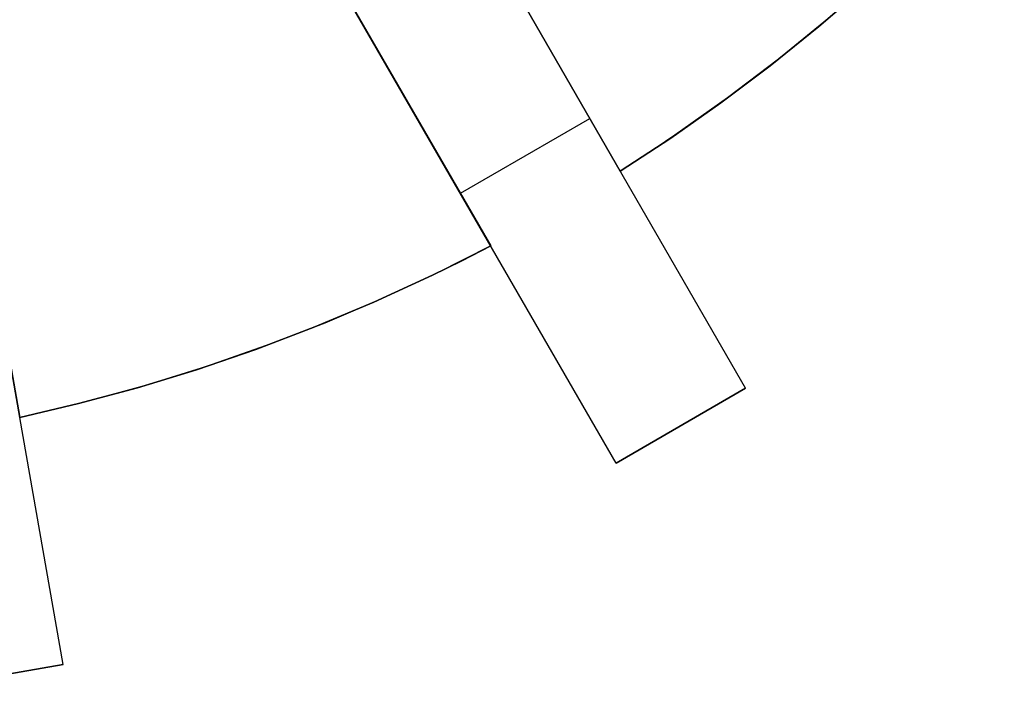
# Model space of a CAD drawing. Header units: millimetres. Extents: x 560 to 900, y 2299 to 2636.
# Tile 27 of 44: x 762 to 841, y 2299 to 2353. Entities that reach past the tile are written whole.
import ezdxf

# ---------------------------------------------------------------- set-up
doc = ezdxf.new("R2010")
doc.units = ezdxf.units.MM

msp = doc.modelspace()

# ---------------------------------------------------------------- linework, layer by layer
for points in [[(820.196, 2323.631), (795.196, 2366.933)], [(840.958, 2366.919), (837.644, 2363.392), (834.174, 2359.931), (830.547, 2356.544), (826.766, 2353.242), (822.831, 2350.032), (818.746, 2346.925), (814.513, 2343.93), (812.342, 2342.477), (810.136, 2341.056)], [(840.958, 2366.919), (837.644, 2363.392), (834.174, 2359.931), (830.547, 2356.544), (826.766, 2353.242), (822.831, 2350.032), (818.746, 2346.925), (814.513, 2343.93), (812.342, 2342.477), (810.136, 2341.056)], [(840.958, 2366.919), (839.175, 2364.993), (837.367, 2363.107), (833.683, 2359.459), (829.913, 2355.975), (826.069, 2352.657), (822.16, 2349.507), (818.196, 2346.524), (814.185, 2343.707), (810.136, 2341.056)], [(810.136, 2341.056), (814.185, 2343.707), (818.196, 2346.524), (822.16, 2349.507), (826.069, 2352.657), (829.913, 2355.975), (833.683, 2359.459), (837.367, 2363.107), (839.175, 2364.993), (840.958, 2366.919)], [(810.136, 2341.056), (814.185, 2343.707), (818.196, 2346.524), (822.16, 2349.507), (826.069, 2352.657), (829.913, 2355.975), (833.683, 2359.459), (837.367, 2363.107), (839.175, 2364.993), (840.958, 2366.919)], [(810.136, 2341.056), (814.185, 2343.707), (818.196, 2346.524), (822.16, 2349.507), (826.069, 2352.657), (829.913, 2355.975), (833.683, 2359.459), (837.367, 2363.107), (839.175, 2364.993), (840.958, 2366.919)], [(840.958, 2366.919), (837.644, 2363.392), (834.174, 2359.931), (830.547, 2356.544), (826.766, 2353.242), (822.831, 2350.032), (818.746, 2346.925), (814.513, 2343.93), (812.342, 2342.477), (810.136, 2341.056)], [(810.136, 2341.056), (814.185, 2343.707), (818.196, 2346.524), (822.16, 2349.507), (826.069, 2352.657), (829.913, 2355.975), (833.683, 2359.459), (837.367, 2363.107), (839.175, 2364.993), (840.958, 2366.919)], [(810.136, 2341.056), (814.185, 2343.707), (818.196, 2346.524), (822.16, 2349.507), (826.069, 2352.657), (829.913, 2355.975), (833.683, 2359.459), (837.367, 2363.107), (839.175, 2364.993), (840.958, 2366.919)], [(784.804, 2360.933), (789.804, 2352.272)], [(789.804, 2352.272), (784.804, 2360.933)], [(784.804, 2360.933), (789.804, 2352.272)], [(789.804, 2352.272), (784.804, 2360.933)], [(784.804, 2360.933), (789.804, 2352.272)], [(789.804, 2352.272), (784.804, 2360.933)], [(809.804, 2317.631), (784.804, 2360.933)], [(810.136, 2341.056), (800.196, 2358.272)], [(800.196, 2358.272), (810.136, 2341.056)], [(810.136, 2341.056), (800.196, 2358.272)], [(800.196, 2358.272), (810.136, 2341.056)], [(810.136, 2341.056), (800.196, 2358.272)], [(800.196, 2358.272), (810.136, 2341.056)], [(789.804, 2352.272), (799.744, 2335.056)], [(799.744, 2335.056), (789.804, 2352.272)], [(789.804, 2352.272), (799.744, 2335.056)], [(799.744, 2335.056), (789.804, 2352.272)], [(789.804, 2352.272), (799.744, 2335.056)], [(799.744, 2335.056), (789.804, 2352.272)], [(765.429, 2301.48), (756.747, 2350.721)], [(797.304, 2339.282), (807.696, 2345.282)], [(797.304, 2339.282), (807.696, 2345.282)], [(761.935, 2321.295), (758.483, 2340.873)], [(758.483, 2340.873), (761.935, 2321.295)], [(761.935, 2321.295), (758.483, 2340.873)], [(758.483, 2340.873), (761.935, 2321.295)], [(761.935, 2321.295), (758.483, 2340.873)], [(758.483, 2340.873), (761.935, 2321.295)], [(799.744, 2335.056), (795.424, 2332.875), (790.979, 2330.81), (786.413, 2328.868), (781.73, 2327.058), (776.935, 2325.388), (772.033, 2323.865), (767.031, 2322.499), (764.494, 2321.876), (761.935, 2321.295)], [(799.744, 2335.056), (795.424, 2332.875), (790.979, 2330.81), (786.413, 2328.868), (781.73, 2327.058), (776.935, 2325.388), (772.033, 2323.865), (767.031, 2322.499), (764.494, 2321.876), (761.935, 2321.295)], [(799.744, 2335.056), (797.41, 2333.856), (795.066, 2332.703), (790.356, 2330.534), (785.622, 2328.55), (780.876, 2326.747), (776.125, 2325.123), (771.379, 2323.676), (766.646, 2322.401), (761.935, 2321.295)], [(799.744, 2335.056), (797.41, 2333.856), (795.066, 2332.703), (790.356, 2330.534), (785.622, 2328.55), (780.876, 2326.747), (776.125, 2325.123), (771.379, 2323.676), (766.646, 2322.401), (761.935, 2321.295)], [(761.935, 2321.295), (766.646, 2322.401), (771.379, 2323.676), (776.125, 2325.123), (780.876, 2326.747), (785.622, 2328.55), (790.356, 2330.534), (795.066, 2332.703), (797.41, 2333.856), (799.744, 2335.056)], [(761.935, 2321.295), (766.646, 2322.401), (771.379, 2323.676), (776.125, 2325.123), (780.876, 2326.747), (785.622, 2328.55), (790.356, 2330.534), (795.066, 2332.703), (797.41, 2333.856), (799.744, 2335.056)], [(799.744, 2335.056), (795.424, 2332.875), (790.979, 2330.81), (786.413, 2328.868), (781.73, 2327.058), (776.935, 2325.388), (772.033, 2323.865), (767.031, 2322.499), (764.494, 2321.876), (761.935, 2321.295)], [(761.935, 2321.295), (766.646, 2322.401), (771.379, 2323.676), (776.125, 2325.123), (780.876, 2326.747), (785.622, 2328.55), (790.356, 2330.534), (795.066, 2332.703), (797.41, 2333.856), (799.744, 2335.056)], [(761.935, 2321.295), (766.646, 2322.401), (771.379, 2323.676), (776.125, 2325.123), (780.876, 2326.747), (785.622, 2328.55), (790.356, 2330.534), (795.066, 2332.703), (797.41, 2333.856), (799.744, 2335.056)], [(809.804, 2317.631), (820.196, 2323.631)], [(809.804, 2317.631), (820.196, 2323.631)], [(820.196, 2323.631), (809.804, 2317.631)], [(753.611, 2299.397), (765.429, 2301.48)], [(753.611, 2299.397), (765.429, 2301.48)], [(765.429, 2301.48), (753.611, 2299.397)]]:
    msp.add_lwpolyline(points)
at = {"extrusion": (0.866025, 0.5, -1.08488e-14)}
msp.add_lwpolyline([(1627.226, 111.995), (1627.909, 112.007), (1628.591, 112.042), (1629.271, 112.1), (1629.949, 112.181), (1630.624, 112.286), (1631.295, 112.413), (1631.961, 112.564), (1632.622, 112.737), (1633.276, 112.932), (1633.923, 113.15), (1634.563, 113.389), (1635.194, 113.651), (1635.815, 113.934), (1636.427, 114.237), (1637.028, 114.562), (1637.617, 114.907), (1638.195, 115.271), (1638.759, 115.656), (1639.311, 116.059), (1639.848, 116.481), (1640.37, 116.921), (1640.877, 117.378), (1641.368, 117.853), (1641.843, 118.344), (1642.3, 118.851), (1642.74, 119.373), (1643.162, 119.91), (1643.565, 120.461), (1643.949, 121.026), (1644.314, 121.603), (1644.659, 122.193), (1644.983, 122.794), (1645.287, 123.405), (1645.57, 124.027), (1645.831, 124.658), (1646.071, 125.297), (1646.289, 125.945), (1646.484, 126.599), (1646.657, 127.26), (1646.807, 127.926), (1646.935, 128.597), (1647.04, 129.272), (1647.121, 129.95), (1647.179, 130.63), (1647.214, 131.312), (1647.226, 131.995)], dxfattribs=at)
at = {"extrusion": (0.866025, 0.5, 9.82162e-15)}
msp.add_lwpolyline([(1647.226, -208.005), (1647.214, -207.322), (1647.179, -206.64), (1647.121, -205.96), (1647.04, -205.282), (1646.935, -204.607), (1646.807, -203.936), (1646.657, -203.27), (1646.484, -202.609), (1646.289, -201.955), (1646.071, -201.307), (1645.831, -200.668), (1645.57, -200.037), (1645.287, -199.415), (1644.983, -198.804), (1644.659, -198.203), (1644.314, -197.613), (1643.949, -197.036), (1643.565, -196.471), (1643.162, -195.92), (1642.74, -195.383), (1642.3, -194.861), (1641.843, -194.354), (1641.368, -193.863), (1640.877, -193.388), (1640.37, -192.931), (1639.848, -192.491), (1639.311, -192.069), (1638.759, -191.666), (1638.195, -191.281), (1637.617, -190.917), (1637.028, -190.572), (1636.427, -190.247), (1635.815, -189.944), (1635.194, -189.661), (1634.563, -189.399), (1633.923, -189.16), (1633.276, -188.942), (1632.622, -188.747), (1631.961, -188.574), (1631.295, -188.423), (1630.624, -188.296), (1629.949, -188.191), (1629.271, -188.11), (1628.591, -188.052), (1627.909, -188.017), (1627.226, -188.005)], dxfattribs=at)
at = {"extrusion": (0.866025, 0.5, 9.918e-15)}
msp.add_lwpolyline([(1647.226, 131.995), (1647.214, 131.312), (1647.179, 130.63), (1647.121, 129.95), (1647.04, 129.272), (1646.935, 128.597), (1646.807, 127.926), (1646.657, 127.26), (1646.484, 126.599), (1646.289, 125.945), (1646.071, 125.297), (1645.831, 124.658), (1645.57, 124.027), (1645.287, 123.405), (1644.983, 122.794), (1644.659, 122.193), (1644.314, 121.603), (1643.949, 121.026), (1643.565, 120.461), (1643.162, 119.91), (1642.74, 119.373), (1642.3, 118.851), (1641.843, 118.344), (1641.368, 117.853), (1640.877, 117.378), (1640.37, 116.921), (1639.848, 116.481), (1639.311, 116.059), (1638.759, 115.656), (1638.195, 115.271), (1637.617, 114.907), (1637.028, 114.562), (1636.427, 114.237), (1635.815, 113.934), (1635.194, 113.651), (1634.563, 113.389), (1633.923, 113.15), (1633.276, 112.932), (1632.622, 112.737), (1631.961, 112.564), (1631.295, 112.413), (1630.624, 112.286), (1629.949, 112.181), (1629.271, 112.1), (1628.591, 112.042), (1627.909, 112.007), (1627.226, 111.995)], dxfattribs=at)
at = {"extrusion": (0.866025, 0.5, 1.00272e-15)}
msp.add_lwpolyline([(1627.226, -188.005), (1627.909, -188.017), (1628.591, -188.052), (1629.271, -188.11), (1629.949, -188.191), (1630.624, -188.296), (1631.295, -188.423), (1631.961, -188.574), (1632.622, -188.747), (1633.276, -188.942), (1633.923, -189.16), (1634.563, -189.399), (1635.194, -189.661), (1635.815, -189.944), (1636.427, -190.247), (1637.028, -190.572), (1637.617, -190.917), (1638.195, -191.281), (1638.759, -191.666), (1639.311, -192.069), (1639.848, -192.491), (1640.37, -192.931), (1640.877, -193.388), (1641.368, -193.863), (1641.843, -194.354), (1642.3, -194.861), (1642.74, -195.383), (1643.162, -195.92), (1643.565, -196.471), (1643.949, -197.036), (1644.314, -197.613), (1644.659, -198.203), (1644.983, -198.804), (1645.287, -199.415), (1645.57, -200.037), (1645.831, -200.668), (1646.071, -201.307), (1646.289, -201.955), (1646.484, -202.609), (1646.657, -203.27), (1646.807, -203.936), (1646.935, -204.607), (1647.04, -205.282), (1647.121, -205.96), (1647.179, -206.64), (1647.214, -207.322), (1647.226, -208.005)], dxfattribs=at)
at = {"extrusion": (0.866025, 0.5, 5.14621e-15)}
msp.add_lwpolyline([(1647.226, 131.995), (1647.214, 131.312), (1647.179, 130.63), (1647.121, 129.95), (1647.04, 129.272), (1646.935, 128.597), (1646.807, 127.926), (1646.657, 127.26), (1646.484, 126.599), (1646.289, 125.945), (1646.071, 125.297), (1645.831, 124.658), (1645.57, 124.027), (1645.287, 123.405), (1644.983, 122.794), (1644.659, 122.193), (1644.314, 121.603), (1643.949, 121.026), (1643.565, 120.461), (1643.162, 119.91), (1642.74, 119.373), (1642.3, 118.851), (1641.843, 118.344), (1641.368, 117.853), (1640.877, 117.378), (1640.37, 116.921), (1639.848, 116.481), (1639.311, 116.059), (1638.759, 115.656), (1638.195, 115.271), (1637.617, 114.907), (1637.028, 114.562), (1636.427, 114.237), (1635.815, 113.934), (1635.194, 113.651), (1634.563, 113.389), (1633.923, 113.15), (1633.276, 112.932), (1632.622, 112.737), (1631.961, 112.564), (1631.295, 112.413), (1630.624, 112.286), (1629.949, 112.181), (1629.271, 112.1), (1628.591, 112.042), (1627.909, 112.007), (1627.226, 111.995)], dxfattribs=at)
at = {"extrusion": (0.866025, 0.5, 8.80446e-15)}
msp.add_lwpolyline([(1627.226, -188.005), (1627.909, -188.017), (1628.591, -188.052), (1629.271, -188.11), (1629.949, -188.191), (1630.624, -188.296), (1631.295, -188.423), (1631.961, -188.574), (1632.622, -188.747), (1633.276, -188.942), (1633.923, -189.16), (1634.563, -189.399), (1635.194, -189.661), (1635.815, -189.944), (1636.427, -190.247), (1637.028, -190.572), (1637.617, -190.917), (1638.195, -191.281), (1638.759, -191.666), (1639.311, -192.069), (1639.848, -192.491), (1640.37, -192.931), (1640.877, -193.388), (1641.368, -193.863), (1641.843, -194.354), (1642.3, -194.861), (1642.74, -195.383), (1643.162, -195.92), (1643.565, -196.471), (1643.949, -197.036), (1644.314, -197.613), (1644.659, -198.203), (1644.983, -198.804), (1645.287, -199.415), (1645.57, -200.037), (1645.831, -200.668), (1646.071, -201.307), (1646.289, -201.955), (1646.484, -202.609), (1646.657, -203.27), (1646.807, -203.936), (1646.935, -204.607), (1647.04, -205.282), (1647.121, -205.96), (1647.179, -206.64), (1647.214, -207.322), (1647.226, -208.005)], dxfattribs=at)
at = {"extrusion": (1, 0, 0)}
for points in [[(2352.272, 118.766), (2352.272, 51.995)], [(2352.272, 39.995), (2352.272, -0.005)], [(2352.272, -12.005), (2352.272, -116.005)], [(2352.272, -128.005), (2352.272, -194.776)], [(2341.056, -12.005), (2341.056, -0.005)], [(2341.056, 39.995), (2341.056, 51.995)], [(2341.056, -128.005), (2341.056, -116.005)], [(2335.056, -12.005), (2335.056, -0.005)], [(2335.056, 39.995), (2335.056, 51.995)], [(2335.056, -128.005), (2335.056, -116.005)], [(2323.631, -163.005), (2323.631, 86.995)], [(2321.295, -12.005), (2321.295, -0.005)], [(2321.295, 39.995), (2321.295, 51.995)], [(2321.295, -128.005), (2321.295, -116.005)], [(2320.631, -163.005), (2320.631, 86.995)], [(2317.631, 86.995), (2317.631, -163.005)], [(2301.48, -163.005), (2301.48, 86.995)]]:
    msp.add_lwpolyline(points, dxfattribs=at)
at = {"extrusion": (0.866025, 0.5, 1.2292e-14)}
msp.add_lwpolyline([(1602.226, 86.995), (1602.24, 87.849), (1602.284, 88.701), (1602.357, 89.552), (1602.459, 90.399), (1602.589, 91.243), (1602.749, 92.081), (1602.937, 92.914), (1603.153, 93.74), (1603.397, 94.558), (1603.669, 95.367), (1603.969, 96.166), (1604.296, 96.955), (1604.649, 97.732), (1605.029, 98.497), (1605.434, 99.248), (1605.865, 99.985), (1606.321, 100.706), (1606.802, 101.412), (1607.306, 102.101), (1607.833, 102.772), (1608.383, 103.425), (1608.955, 104.059), (1609.548, 104.673), (1610.162, 105.266), (1610.796, 105.838), (1611.449, 106.388), (1612.12, 106.915), (1612.809, 107.419), (1613.514, 107.9), (1614.236, 108.355), (1614.973, 108.787), (1615.724, 109.192), (1616.489, 109.572), (1617.266, 109.925), (1618.054, 110.252), (1618.854, 110.552), (1619.663, 110.824), (1620.481, 111.068), (1621.307, 111.284), (1622.139, 111.472), (1622.978, 111.631), (1623.822, 111.762), (1624.669, 111.864), (1625.52, 111.937), (1626.372, 111.98), (1627.226, 111.995)], dxfattribs=at)
at = {"extrusion": (0.866025, 0.5, 8.20436e-15)}
msp.add_lwpolyline([(1627.226, -188.005), (1626.372, -187.99), (1625.52, -187.947), (1624.669, -187.874), (1623.822, -187.772), (1622.978, -187.641), (1622.139, -187.482), (1621.307, -187.294), (1620.481, -187.078), (1619.663, -186.834), (1618.854, -186.562), (1618.054, -186.262), (1617.266, -185.935), (1616.489, -185.582), (1615.724, -185.202), (1614.973, -184.797), (1614.236, -184.365), (1613.514, -183.91), (1612.809, -183.429), (1612.12, -182.925), (1611.449, -182.398), (1610.796, -181.848), (1610.162, -181.276), (1609.548, -180.683), (1608.955, -180.069), (1608.383, -179.435), (1607.833, -178.782), (1607.306, -178.111), (1606.802, -177.422), (1606.321, -176.716), (1605.865, -175.995), (1605.434, -175.258), (1605.029, -174.507), (1604.649, -173.742), (1604.296, -172.965), (1603.969, -172.176), (1603.669, -171.377), (1603.397, -170.568), (1603.153, -169.75), (1602.937, -168.924), (1602.749, -168.091), (1602.589, -167.253), (1602.459, -166.409), (1602.357, -165.562), (1602.284, -164.711), (1602.24, -163.859), (1602.226, -163.005)], dxfattribs=at)
at = {"extrusion": (0.866025, 0.5, -2.71489e-15)}
msp.add_lwpolyline([(1602.226, 86.995), (1602.24, 87.849), (1602.284, 88.701), (1602.357, 89.552), (1602.459, 90.399), (1602.589, 91.243), (1602.749, 92.081), (1602.937, 92.914), (1603.153, 93.74), (1603.397, 94.558), (1603.669, 95.367), (1603.969, 96.166), (1604.296, 96.955), (1604.649, 97.732), (1605.029, 98.497), (1605.434, 99.248), (1605.865, 99.985), (1606.321, 100.706), (1606.802, 101.412), (1607.306, 102.101), (1607.833, 102.772), (1608.383, 103.425), (1608.955, 104.059), (1609.548, 104.673), (1610.162, 105.266), (1610.796, 105.838), (1611.449, 106.388), (1612.12, 106.915), (1612.809, 107.419), (1613.514, 107.9), (1614.236, 108.355), (1614.973, 108.787), (1615.724, 109.192), (1616.489, 109.572), (1617.266, 109.925), (1618.054, 110.252), (1618.854, 110.552), (1619.663, 110.824), (1620.481, 111.068), (1621.307, 111.284), (1622.139, 111.472), (1622.978, 111.631), (1623.822, 111.762), (1624.669, 111.864), (1625.52, 111.937), (1626.372, 111.98), (1627.226, 111.995)], dxfattribs=at)
at = {"extrusion": (0.866025, 0.5, 2.18448e-14)}
msp.add_lwpolyline([(1627.226, -188.005), (1626.372, -187.99), (1625.52, -187.947), (1624.669, -187.874), (1623.822, -187.772), (1622.978, -187.641), (1622.139, -187.482), (1621.307, -187.294), (1620.481, -187.078), (1619.663, -186.834), (1618.854, -186.562), (1618.054, -186.262), (1617.266, -185.935), (1616.489, -185.582), (1615.724, -185.202), (1614.973, -184.797), (1614.236, -184.365), (1613.514, -183.91), (1612.809, -183.429), (1612.12, -182.925), (1611.449, -182.398), (1610.796, -181.848), (1610.162, -181.276), (1609.548, -180.683), (1608.955, -180.069), (1608.383, -179.435), (1607.833, -178.782), (1607.306, -178.111), (1606.802, -177.422), (1606.321, -176.716), (1605.865, -175.995), (1605.434, -175.258), (1605.029, -174.507), (1604.649, -173.742), (1604.296, -172.965), (1603.969, -172.176), (1603.669, -171.377), (1603.397, -170.568), (1603.153, -169.75), (1602.937, -168.924), (1602.749, -168.091), (1602.589, -167.253), (1602.459, -166.409), (1602.357, -165.562), (1602.284, -164.711), (1602.24, -163.859), (1602.226, -163.005)], dxfattribs=at)
at = {"extrusion": (0.866025, 0.5, -1.42207e-14)}
msp.add_lwpolyline([(1627.226, 111.995), (1626.372, 111.98), (1625.52, 111.937), (1624.669, 111.864), (1623.822, 111.762), (1622.978, 111.631), (1622.139, 111.472), (1621.307, 111.284), (1620.481, 111.068), (1619.663, 110.824), (1618.854, 110.552), (1618.054, 110.252), (1617.266, 109.925), (1616.489, 109.572), (1615.724, 109.192), (1614.973, 108.787), (1614.236, 108.355), (1613.514, 107.9), (1612.809, 107.419), (1612.12, 106.915), (1611.449, 106.388), (1610.796, 105.838), (1610.162, 105.266), (1609.548, 104.673), (1608.955, 104.059), (1608.383, 103.425), (1607.833, 102.772), (1607.306, 102.101), (1606.802, 101.412), (1606.321, 100.706), (1605.865, 99.985), (1605.434, 99.248), (1605.029, 98.497), (1604.649, 97.732), (1604.296, 96.955), (1603.969, 96.166), (1603.669, 95.367), (1603.397, 94.558), (1603.153, 93.74), (1602.937, 92.914), (1602.749, 92.081), (1602.589, 91.243), (1602.459, 90.399), (1602.357, 89.552), (1602.284, 88.701), (1602.24, 87.849), (1602.226, 86.995)], dxfattribs=at)
at = {"extrusion": (0.866025, 0.5, 2.36631e-14)}
msp.add_lwpolyline([(1602.226, -163.005), (1602.24, -163.859), (1602.284, -164.711), (1602.357, -165.562), (1602.459, -166.409), (1602.589, -167.253), (1602.749, -168.091), (1602.937, -168.924), (1603.153, -169.75), (1603.397, -170.568), (1603.669, -171.377), (1603.969, -172.176), (1604.296, -172.965), (1604.649, -173.742), (1605.029, -174.507), (1605.434, -175.258), (1605.865, -175.995), (1606.321, -176.716), (1606.802, -177.422), (1607.306, -178.111), (1607.833, -178.782), (1608.383, -179.435), (1608.955, -180.069), (1609.548, -180.683), (1610.162, -181.276), (1610.796, -181.848), (1611.449, -182.398), (1612.12, -182.925), (1612.809, -183.429), (1613.514, -183.91), (1614.236, -184.365), (1614.973, -184.797), (1615.724, -185.202), (1616.489, -185.582), (1617.266, -185.935), (1618.054, -186.262), (1618.854, -186.562), (1619.663, -186.834), (1620.481, -187.078), (1621.307, -187.294), (1622.139, -187.482), (1622.978, -187.641), (1623.822, -187.772), (1624.669, -187.874), (1625.52, -187.947), (1626.372, -187.99), (1627.226, -188.005)], dxfattribs=at)
at = {"extrusion": (0.984808, 0.173648, -3.55824e-15)}
msp.add_lwpolyline([(2133.6, 86.995), (2133.615, 87.849), (2133.659, 88.701), (2133.731, 89.552), (2133.833, 90.399), (2133.964, 91.243), (2134.123, 92.081), (2134.311, 92.914), (2134.527, 93.74), (2134.772, 94.558), (2135.044, 95.367), (2135.343, 96.166), (2135.67, 96.955), (2136.023, 97.732), (2136.403, 98.497), (2136.809, 99.248), (2137.24, 99.985), (2137.696, 100.706), (2138.176, 101.412), (2138.68, 102.101), (2139.208, 102.772), (2139.757, 103.425), (2140.329, 104.059), (2140.923, 104.673), (2141.536, 105.266), (2142.17, 105.838), (2142.823, 106.388), (2143.494, 106.915), (2144.183, 107.419), (2144.889, 107.9), (2145.611, 108.355), (2146.348, 108.787), (2147.099, 109.192), (2147.863, 109.572), (2148.64, 109.925), (2149.429, 110.252), (2150.228, 110.552), (2151.037, 110.824), (2151.855, 111.068), (2152.681, 111.284), (2153.514, 111.472), (2154.353, 111.631), (2155.196, 111.762), (2156.044, 111.864), (2156.894, 111.937), (2157.747, 111.98), (2158.6, 111.995)], dxfattribs=at)
at = {"extrusion": (0.984808, 0.173648, -7.69545e-15)}
msp.add_lwpolyline([(2158.6, -188.005), (2157.747, -187.99), (2156.894, -187.947), (2156.044, -187.874), (2155.196, -187.772), (2154.353, -187.641), (2153.514, -187.482), (2152.681, -187.294), (2151.855, -187.078), (2151.037, -186.834), (2150.228, -186.562), (2149.429, -186.262), (2148.64, -185.935), (2147.863, -185.582), (2147.099, -185.202), (2146.348, -184.797), (2145.611, -184.365), (2144.889, -183.91), (2144.183, -183.429), (2143.494, -182.925), (2142.823, -182.398), (2142.17, -181.848), (2141.536, -181.276), (2140.923, -180.683), (2140.329, -180.069), (2139.757, -179.435), (2139.208, -178.782), (2138.68, -178.111), (2138.176, -177.422), (2137.696, -176.716), (2137.24, -175.995), (2136.809, -175.258), (2136.403, -174.507), (2136.023, -173.742), (2135.67, -172.965), (2135.343, -172.176), (2135.044, -171.377), (2134.772, -170.568), (2134.527, -169.75), (2134.311, -168.924), (2134.123, -168.091), (2133.964, -167.253), (2133.833, -166.409), (2133.731, -165.562), (2133.659, -164.711), (2133.615, -163.859), (2133.6, -163.005)], dxfattribs=at)

doc.saveas('drawing.dxf')
